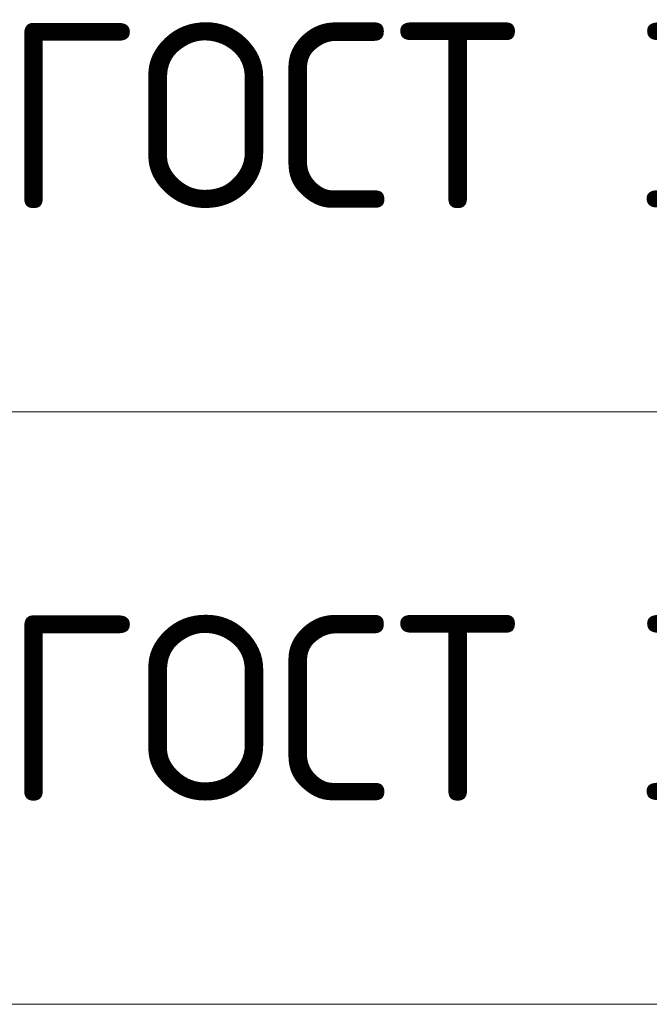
# Model space of a CAD drawing. Header units: metres. Extents: x -38 to 100, y -15 to 21.
# Tile 206 of 246: x 72.929 to 73.778, y 7.376 to 8.706. Entities that reach past the tile are written whole.
import ezdxf

# ---------------------------------------------------------------- set-up
doc = ezdxf.new("R2010")
doc.units = ezdxf.units.M
doc.layers.add('XR$5$Текст_ примечание', color=7, linetype='Continuous', lineweight=13)
doc.layers.add('XR$7$Текст_ примечание', color=7, linetype='Continuous', lineweight=13)
doc.styles.add('ISOCPEUR', font='txt')

msp = doc.modelspace()

# ---------------------------------------------------------------- linework, layer by layer
at = {"layer": 'XR$5$Текст_ примечание', "color": 7, "linetype": 'Continuous', "lineweight": 13, "transparency": 33554687}
for p, q in [((88.9757, 8.1764), (70.4757, 8.1764)), ((88.9757, 7.3764), (70.4757, 7.3764))]:
    msp.add_line(p, q, dxfattribs=at)
at = {"layer": 'XR$7$Текст_ примечание', "color": 7, "linetype": 'Continuous', "lineweight": 13, "transparency": 33554687}
for p, q in [((88.9757, 8.1764), (70.4757, 8.1764)), ((88.9757, 7.3764), (70.4757, 7.3764))]:
    msp.add_line(p, q, dxfattribs=at)

# ---------------------------------------------------------------- texts
at = {"layer": 'XR$5$Текст_ примечание', "color": 7, "linetype": 'Continuous', "lineweight": 35, "transparency": 33554687, "char_height": 0.25, "width": 2.743715, "attachment_point": 7, "style": 'ISOCPEUR'}
for insert in [(72.9066, 8.4514), (72.9066, 7.6514)]:
    msp.add_mtext('\\W0.96;ГОСТ 34028-2016', dxfattribs=dict(at, insert=insert))
at = {"layer": 'XR$7$Текст_ примечание', "color": 7, "linetype": 'Continuous', "lineweight": 35, "transparency": 33554687, "char_height": 0.25, "width": 2.743715, "attachment_point": 7, "style": 'ISOCPEUR'}
for insert in [(72.9066, 8.4514), (72.9066, 7.6514)]:
    msp.add_mtext('\\W0.96;ГОСТ 34028-2016', dxfattribs=dict(at, insert=insert))

doc.saveas('drawing.dxf')
